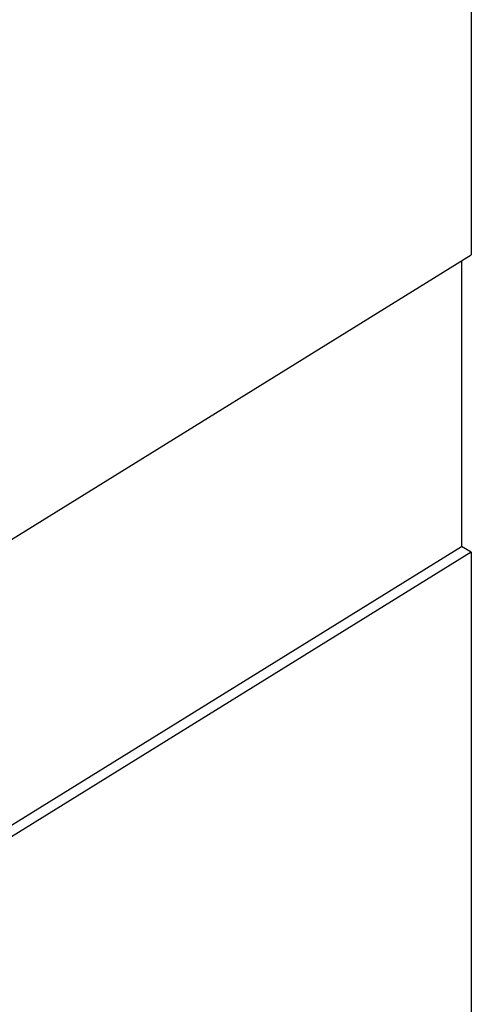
# Model space of a CAD drawing. Header units: millimetres. Extents: x -0.57 to 0.95, y -0.4 to 0.71.
# Tile 255 of 256: x 0.8358 to 0.8879, y 0.416 to 0.5296. Entities that reach past the tile are written whole.
import ezdxf

# ---------------------------------------------------------------- set-up
doc = ezdxf.new("R2010")
doc.units = ezdxf.units.MM
doc.layers.add('FORMAT', color=7, linetype='Continuous')

msp = doc.modelspace()

# ---------------------------------------------------------------- linework, layer by layer
at = {"layer": 'FORMAT', "color": 7, "linetype": 'Continuous', "lineweight": 25}
for p, q in [((0.88788, 0.61807), (0.88788, 0.50249)), ((0.82052, 0.46079), (0.88788, 0.50249)), ((0.88675, 0.50179), (0.88675, 0.46885)), ((0.88788, 0.4682), (0.81158, 0.42096)), ((0.83153, 0.43466), (0.88675, 0.46885)), ((0.88788, 0.4682), (0.88675, 0.46885)), ((0.88788, 0.4682), (0.88788, 0.27104))]:
    msp.add_line(p, q, dxfattribs=at)

doc.saveas('drawing.dxf')
